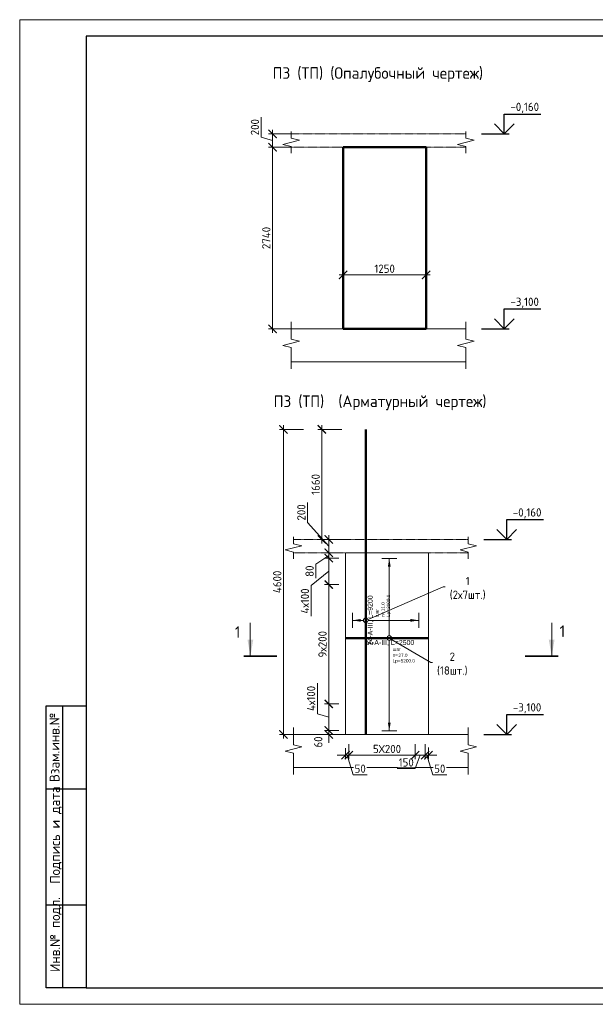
# Model space of a CAD drawing. Header units: millimetres. Extents: x 376598 to 1249954, y -318491 to -22134.
# Tile 96 of 256: x 619960 to 637319, y -317679 to -287979. Entities that reach past the tile are written whole.
import ezdxf
from ezdxf import colors
from ezdxf.entities.mleader import LeaderData, LeaderLine
from ezdxf.enums import TextEntityAlignment as Align
from ezdxf.math import Vec2, Vec3

# ---------------------------------------------------------------- set-up
doc = ezdxf.new("R2010")
doc.units = ezdxf.units.MM
doc.set_wipeout_variables(frame=1)
doc.linetypes.add('01 Штриховая _4 мм_', pattern=[6, 3.5, -2.5])
for name, color, linetype, lineweight in [('AF_Perekritie', 90, 'Continuous', 18), ('AF_Stena', 90, 'Continuous', 18), ('KR_Fundament', 253, 'Continuous', 18), ('АрмСтер', 2, 'Continuous', 50), ('Выноски', 20, 'Continuous', 20), ('подоснова', 151, 'Continuous', 5), ('РАЗМЕРЫ', 1, 'Continuous', 9), ('Текст', 7, 'Continuous', 25), ('ТОНКИЕ', 7, 'Continuous', 9)]:
    doc.layers.add(name, color=color, linetype=linetype, lineweight=lineweight)
doc.layers.add('АрмСтер_атрибуты', color=2, linetype='Continuous', lineweight=0, plot=False)
doc.layers.add('ТОЛСТЫЕ_ОСНОВНЫЕ', color=6, linetype='Continuous')
doc.styles.add('GOST-2.304_Type-B', font='GOST_Common.ttf')
doc.styles.get("Standard").update_dxf_attribs({"font": 'arial.ttf'})
doc.styles.add('style1', font='GOST_Common.ttf', dxfattribs={"height": 500})
doc.styles.add('Аннотативный', font='arial.ttf')
doc.dimstyles.new('мой 25', dxfattribs={"dimscale": 100, "dimtxt": 2.5, "dimasz": 2.5, "dimexe": 1.25, "dimexo": 0.625, "dimtad": 1, "dimdec": 0, "dimlfac": 0.5, "dimtxsty": 'GOST-2.304_Type-B', "dimblk": 'ARCHTICK', "dimcen": 2.5, "dimdle": 1.25, "dimaunit": 1, "dimadec": 1, "dimazin": 2, "dimtfac": 1, "dimtdec": 0, "dimtmove": 1, "dimatfit": 3, "dimfxl": 6, "dimfxlon": 1, "dimtfill": 1, "dimlwd": -1, "dimlwe": -1, "dimarcsym": 0})

# ---------------------------------------------------------------- blocks, each defined once
blk = doc.blocks.new('_None')
blk = doc.blocks.new('_ArchTick')
at = {"color": 0, "linetype": 'ByBlock', "const_width": 0.15}
blk.add_lwpolyline([(-0.5, -0.5), (0.5, 0.5)], dxfattribs=at)
blk = doc.blocks.new('*D439')
at = {"layer": 'DEFPOINTS', "color": 0, "lineweight": 0, "transparency": 16777216}
for p in [(629280, -303657), (629748, -303657), (629748, -304057)]:
    blk.add_point(p, dxfattribs=at)
at = {"layer": 'РАЗМЕРЫ', "color": 0, "linetype": 'Continuous', "transparency": 16777216}
for p, q in [((628641, -303142), (628641, -302542)), ((629280, -303857), (628641, -303142)), ((629280, -304182), (629280, -303532)), ((629686, -303657), (629155, -303657)), ((629686, -304057), (629155, -304057))]:
    blk.add_line(p, q, dxfattribs=at)
at = {"layer": 'РАЗМЕРЫ', "color": 0, "transparency": 16777216, "xscale": 250, "yscale": 250, "zscale": 250}
for p, rotation in [((629280, -303657), 90), ((629280, -304057), 270)]:
    blk.add_blockref('_ArchTick', p, dxfattribs=dict(at, rotation=rotation))
at = {"layer": 'РАЗМЕРЫ', "color": 0, "lineweight": 0, "transparency": 16777216, "insert": (628454, -302842), "char_height": 250, "attachment_point": 5, "rotation": 90, "style": 'GOST-2.304_Type-B', "bg_fill": 3, "box_fill_scale": 1.1, "bg_fill_color": 256, "bg_fill_true_color": 13158600, "bg_fill_transparency": 0}
blk.add_mtext('200', dxfattribs=at)
blk = doc.blocks.new('*D431')
at = {"layer": 'DEFPOINTS', "color": 0, "lineweight": 0, "transparency": 16777216}
for p in [(629715, -293880), (632215, -293880), (632215, -295678)]:
    blk.add_point(p, dxfattribs=at)
at = {"layer": 'РАЗМЕРЫ', "color": 0, "linetype": 'Continuous', "transparency": 16777216}
for p, q in [((629715, -295078), (629715, -295803)), ((632215, -295078), (632215, -295803)), ((629590, -295678), (632340, -295678))]:
    blk.add_line(p, q, dxfattribs=at)
at = {"layer": 'РАЗМЕРЫ', "color": 0, "transparency": 16777216, "xscale": 250, "yscale": 250, "zscale": 250, "rotation": 180}
blk.add_blockref('_ArchTick', (629715, -295678), dxfattribs=at)
at = {"layer": 'РАЗМЕРЫ', "color": 0, "transparency": 16777216, "xscale": 250, "yscale": 250, "zscale": 250}
blk.add_blockref('_ArchTick', (632215, -295678), dxfattribs=at)
at = {"layer": 'РАЗМЕРЫ', "color": 0, "lineweight": 0, "transparency": 16777216, "insert": (630965, -295491), "char_height": 250, "attachment_point": 5, "style": 'GOST-2.304_Type-B', "bg_fill": 3, "box_fill_scale": 1.1, "bg_fill_color": 256, "bg_fill_true_color": 13158600, "bg_fill_transparency": 0}
blk.add_mtext('1250', dxfattribs=at)
blk = doc.blocks.new('*D440')
at = {"layer": 'DEFPOINTS', "color": 0, "lineweight": 0, "transparency": 16777216}
for p in [(628505, -291424), (627586, -291824), (628505, -291824)]:
    blk.add_point(p, dxfattribs=at)
at = {"layer": 'РАЗМЕРЫ', "color": 0, "linetype": 'Continuous', "transparency": 16777216}
for p, q in [((627242, -291521), (627242, -290921)), ((627586, -291299), (627586, -291949)), ((627586, -291624), (627242, -291521)), ((628186, -291424), (627461, -291424)), ((628186, -291824), (627461, -291824))]:
    blk.add_line(p, q, dxfattribs=at)
at = {"layer": 'РАЗМЕРЫ', "color": 0, "transparency": 16777216, "xscale": 250, "yscale": 250, "zscale": 250}
for p, rotation in [((627586, -291424), 90), ((627586, -291824), 270)]:
    blk.add_blockref('_ArchTick', p, dxfattribs=dict(at, rotation=rotation))
at = {"layer": 'РАЗМЕРЫ', "color": 0, "lineweight": 0, "transparency": 16777216, "insert": (627054, -291221), "char_height": 250, "attachment_point": 5, "rotation": 90, "style": 'GOST-2.304_Type-B', "bg_fill": 3, "box_fill_scale": 1.1, "bg_fill_color": 256, "bg_fill_true_color": 13158600, "bg_fill_transparency": 0}
blk.add_mtext('200', dxfattribs=at)
blk = doc.blocks.new('*D441')
at = {"layer": 'DEFPOINTS', "color": 0, "lineweight": 0, "transparency": 16777216}
for p in [(628505, -291824), (627586, -297304), (629063, -297304)]:
    blk.add_point(p, dxfattribs=at)
at = {"layer": 'РАЗМЕРЫ', "color": 0, "linetype": 'Continuous', "transparency": 16777216}
for p, q in [((628186, -291824), (627461, -291824)), ((627586, -291699), (627586, -297429)), ((628186, -297304), (627461, -297304))]:
    blk.add_line(p, q, dxfattribs=at)
at = {"layer": 'РАЗМЕРЫ', "color": 0, "transparency": 16777216, "xscale": 250, "yscale": 250, "zscale": 250}
for p, rotation in [((627586, -291824), 90), ((627586, -297304), 270)]:
    blk.add_blockref('_ArchTick', p, dxfattribs=dict(at, rotation=rotation))
at = {"layer": 'РАЗМЕРЫ', "color": 0, "lineweight": 0, "transparency": 16777216, "insert": (627398, -294564), "char_height": 250, "attachment_point": 5, "rotation": 90, "style": 'GOST-2.304_Type-B', "bg_fill": 3, "box_fill_scale": 1.1, "bg_fill_color": 256, "bg_fill_true_color": 13158600, "bg_fill_transparency": 0}
blk.add_mtext('2740', dxfattribs=at)
blk = doc.blocks.new('*D432')
at = {"layer": 'DEFPOINTS', "color": 0, "lineweight": 0, "transparency": 16777216}
for p in [(629887, -309770), (631887, -309770), (629887, -310164)]:
    blk.add_point(p, dxfattribs=at)
at = {"layer": 'РАЗМЕРЫ', "color": 0, "linetype": 'Continuous', "transparency": 16777216}
for p, q in [((629887, -309832), (629887, -310289)), ((631887, -309832), (631887, -310289)), ((632012, -310164), (629762, -310164))]:
    blk.add_line(p, q, dxfattribs=at)
at = {"layer": 'РАЗМЕРЫ', "color": 0, "transparency": 16777216, "xscale": 250, "yscale": 250, "zscale": 250, "rotation": 180}
blk.add_blockref('_ArchTick', (629887, -310164), dxfattribs=at)
at = {"layer": 'РАЗМЕРЫ', "color": 0, "transparency": 16777216, "xscale": 250, "yscale": 250, "zscale": 250}
blk.add_blockref('_ArchTick', (631887, -310164), dxfattribs=at)
at = {"layer": 'РАЗМЕРЫ', "color": 0, "lineweight": 0, "transparency": 16777216, "insert": (631037, -309977), "char_height": 250, "attachment_point": 5, "style": 'GOST-2.304_Type-B', "bg_fill": 3, "box_fill_scale": 1.1, "bg_fill_color": 256, "bg_fill_true_color": 13158600, "bg_fill_transparency": 0}
blk.add_mtext('5Х200', dxfattribs=at)
blk = doc.blocks.new('*D433')
at = {"layer": 'DEFPOINTS', "color": 0, "lineweight": 0, "transparency": 16777216}
for p in [(629787, -309537, 1440), (629887, -309973), (629787, -310164)]:
    blk.add_point(p, dxfattribs=at)
at = {"layer": 'РАЗМЕРЫ', "color": 0, "linetype": 'Continuous', "transparency": 16777216}
for p, q in [((629787, -309954), (629787, -310289)), ((629887, -310036), (629887, -310289)), ((629787, -310164), (629537, -310164)), ((629887, -310164), (629787, -310164)), ((629887, -310164), (629787, -310164)), ((629837, -310164), (630015, -310758)), ((629887, -310164), (630137, -310164)), ((630015, -310758), (630440, -310758))]:
    blk.add_line(p, q, dxfattribs=at)
at = {"layer": 'РАЗМЕРЫ', "color": 0, "lineweight": 0, "transparency": 16777216, "insert": (630228, -310571), "char_height": 250, "attachment_point": 5, "style": 'GOST-2.304_Type-B', "bg_fill": 3, "box_fill_scale": 1.1, "bg_fill_color": 256, "bg_fill_true_color": 13158600, "bg_fill_transparency": 0}
blk.add_mtext('50', dxfattribs=at)
at = {"layer": 'РАЗМЕРЫ', "color": 0, "transparency": 16777216, "xscale": 250, "yscale": 250, "zscale": 250}
blk.add_blockref('_ArchTick', (629787, -310164), dxfattribs=at)
at = {"layer": 'РАЗМЕРЫ', "color": 0, "transparency": 16777216, "xscale": 250, "yscale": 250, "zscale": 250, "rotation": 180}
blk.add_blockref('_ArchTick', (629887, -310164), dxfattribs=at)
blk = doc.blocks.new('*D434')
at = {"layer": 'DEFPOINTS', "color": 0, "lineweight": 0, "transparency": 16777216}
for p in [(631887, -309770), (632187, -309770), (632187, -310164)]:
    blk.add_point(p, dxfattribs=at)
at = {"layer": 'РАЗМЕРЫ', "color": 0, "linetype": 'Continuous', "transparency": 16777216}
for p, q in [((631887, -309832), (631887, -310289)), ((632187, -309832), (632187, -310289)), ((631762, -310164), (632312, -310164)), ((632037, -310164), (631891, -310571)), ((631891, -310571), (631341, -310571))]:
    blk.add_line(p, q, dxfattribs=at)
at = {"layer": 'РАЗМЕРЫ', "color": 0, "transparency": 16777216, "xscale": 250, "yscale": 250, "zscale": 250}
blk.add_blockref('_ArchTick', (632187, -310164), dxfattribs=at)
at = {"layer": 'РАЗМЕРЫ', "color": 0, "lineweight": 0, "transparency": 16777216, "insert": (631616, -310383), "char_height": 250, "attachment_point": 5, "style": 'GOST-2.304_Type-B', "bg_fill": 3, "box_fill_scale": 1.1, "bg_fill_color": 256, "bg_fill_true_color": 13158600, "bg_fill_transparency": 0}
blk.add_mtext('150', dxfattribs=at)
at = {"layer": 'РАЗМЕРЫ', "color": 0, "transparency": 16777216, "xscale": 250, "yscale": 250, "zscale": 250, "rotation": 180}
blk.add_blockref('_ArchTick', (631887, -310164), dxfattribs=at)
blk = doc.blocks.new('*D435')
at = {"layer": 'DEFPOINTS', "color": 0, "lineweight": 0, "transparency": 16777216}
for p in [(632187, -309770), (632287, -309870), (632287, -310164)]:
    blk.add_point(p, dxfattribs=at)
at = {"layer": 'РАЗМЕРЫ', "color": 0, "linetype": 'Continuous', "transparency": 16777216}
for p, q in [((632187, -309832), (632187, -310289)), ((632287, -309932), (632287, -310289)), ((632187, -310164), (631937, -310164)), ((632187, -310164), (632287, -310164)), ((632187, -310164), (632287, -310164)), ((632237, -310164), (632415, -310758)), ((632287, -310164), (632537, -310164)), ((632415, -310758), (632840, -310758))]:
    blk.add_line(p, q, dxfattribs=at)
at = {"layer": 'РАЗМЕРЫ', "color": 0, "lineweight": 0, "transparency": 16777216, "insert": (632628, -310571), "char_height": 250, "attachment_point": 5, "style": 'GOST-2.304_Type-B', "bg_fill": 3, "box_fill_scale": 1.1, "bg_fill_color": 256, "bg_fill_true_color": 13158600, "bg_fill_transparency": 0}
blk.add_mtext('50', dxfattribs=at)
at = {"layer": 'РАЗМЕРЫ', "color": 0, "transparency": 16777216, "xscale": 250, "yscale": 250, "zscale": 250}
blk.add_blockref('_ArchTick', (632187, -310164), dxfattribs=at)
at = {"layer": 'РАЗМЕРЫ', "color": 0, "transparency": 16777216, "xscale": 250, "yscale": 250, "zscale": 250, "rotation": 180}
blk.add_blockref('_ArchTick', (632287, -310164), dxfattribs=at)
blk = doc.blocks.new('*U28')
at = {"layer": 'РАЗМЕРЫ'}
for p, q in [((112, 1200), (-112, 1200)), ((112, -1400), (-112, -1400))]:
    blk.add_line(p, q, dxfattribs=at)
at = {"layer": 'РАЗМЕРЫ', "ltscale": 15}
blk.add_line((0, -1400), (0, 1200), dxfattribs=at)
at = {"layer": 'РАЗМЕРЫ'}
for points in [[(0, 1200), (21, 1075), (-21, 1075)], [(0, -1400), (21, -1275), (-21, -1275)]]:
    blk.add_solid(points, dxfattribs=at)
at = {"layer": 'АрмСтер_атрибуты', "color": 215, "ltscale": 15, "style": 'Аннотативный'}
for s, p in [('шаг', (51, -194)), ('n=', (51, -285)), ('Lр=', (50, -368))]:
    blk.add_text(s, height=50, dxfattribs=at).set_placement(p)
at = {"layer": 'АрмСтер_атрибуты', "flags": 9}
for tag, p in [('МАССА', (-1034, -10)), ('ОБОЗНАЧЕНИЕ', (-1034, -124))]:
    blk.add_attdef(tag, p, '', height=75, dxfattribs=at)
at = {"layer": 'АрмСтер_атрибуты', "style": 'Аннотативный', "flags": 8}
blk.add_attdef('ПОЗ', (110, 30), '', height=75, dxfattribs=at)
at = {"layer": 'АрмСтер_атрибуты', "color": 215, "style": 'Аннотативный'}
for tag, p, flags in [('ШАГ', (191, -194), 10), ('КОЛ', (138, -285), 8), ('ШИРИНА', (173, -368), 8)]:
    blk.add_attdef(tag, p, '', height=50, dxfattribs=dict(at, flags=flags))
at = {"linetype": 'Continuous', "lineweight": 0}
blk.add_wipeout([(35, 0), (28, 21), (11, 33), (-11, 33), (-28, 21), (-35, 0), (-28, -21), (-11, -33), (11, -33), (28, -21)], dxfattribs=at)
at = {"color": 0, "linetype": 'ByBlock', "lineweight": -2, "ltscale": 100}
blk.add_line((-658, 0), (592, 0), dxfattribs=at)
at = {"layer": 'РАЗМЕРЫ'}
blk.add_circle((0, 0), 35, dxfattribs=at)
at = {"layer": 'АрмСтер_атрибуты', "style": 'Аннотативный', "flags": 8}
blk.add_attdef('НАИМЕНОВАНИЕ', text='', height=75, dxfattribs=at).set_placement((0, -29), align=Align.TOP_CENTER)
blk = doc.blocks.new('*U29')
at = {"layer": 'РАЗМЕРЫ'}
for p, q in [((112, 200), (-112, 200)), ((112, -800), (-112, -800))]:
    blk.add_line(p, q, dxfattribs=at)
at = {"layer": 'РАЗМЕРЫ', "ltscale": 15}
blk.add_line((0, -800), (0, 200), dxfattribs=at)
at = {"layer": 'РАЗМЕРЫ'}
for points in [[(0, 200), (21, 75), (-21, 75)], [(0, -800), (21, -675), (-21, -675)]]:
    blk.add_solid(points, dxfattribs=at)
at = {"layer": 'АрмСтер_атрибуты', "color": 215, "ltscale": 15, "style": 'Аннотативный'}
for s, p in [('шаг', (51, -194)), ('n=', (51, -285)), ('Lр=', (50, -368))]:
    blk.add_text(s, height=50, dxfattribs=at).set_placement(p)
at = {"layer": 'АрмСтер_атрибуты', "flags": 9}
for tag, p in [('МАССА', (-2096, -10)), ('ОБОЗНАЧЕНИЕ', (-2096, -124))]:
    blk.add_attdef(tag, p, '', height=75, dxfattribs=at)
at = {"layer": 'АрмСтер_атрибуты', "style": 'Аннотативный', "flags": 8}
blk.add_attdef('ПОЗ', (110, 30), '', height=75, dxfattribs=at)
at = {"layer": 'АрмСтер_атрибуты', "color": 215, "style": 'Аннотативный'}
for tag, p, flags in [('ШАГ', (191, -194), 10), ('КОЛ', (138, -285), 8), ('ШИРИНА', (173, -368), 8)]:
    blk.add_attdef(tag, p, '', height=50, dxfattribs=dict(at, flags=flags))
at = {"linetype": 'Continuous', "lineweight": 0}
blk.add_wipeout([(35, 0), (28, 21), (11, 33), (-11, 33), (-28, 21), (-35, 0), (-28, -21), (-11, -33), (11, -33), (28, -21)], dxfattribs=at)
at = {"color": 0, "linetype": 'ByBlock', "lineweight": -2, "ltscale": 100}
blk.add_line((-1720, 0), (2880, 0), dxfattribs=at)
at = {"layer": 'РАЗМЕРЫ'}
blk.add_circle((0, 0), 35, dxfattribs=at)
at = {"layer": 'АрмСтер_атрибуты', "style": 'Аннотативный', "flags": 8}
blk.add_attdef('НАИМЕНОВАНИЕ', text='', height=75, dxfattribs=at).set_placement((0, -29), align=Align.TOP_CENTER)
blk = doc.blocks.new('*D424')
at = {"layer": 'DEFPOINTS', "color": 0, "lineweight": 0, "transparency": 16777216}
for p in [(629280, -304057), (629417, -304057), (629645, -304217)]:
    blk.add_point(p, dxfattribs=at)
at = {"layer": 'РАЗМЕРЫ', "color": 0, "linetype": 'Continuous', "transparency": 16777216}
for p, q in [((629354, -304057), (629155, -304057)), ((629280, -304342), (629280, -303932)), ((629280, -304137), (628890, -304401)), ((628890, -304401), (628890, -304826)), ((629582, -304217), (629155, -304217))]:
    blk.add_line(p, q, dxfattribs=at)
at = {"layer": 'РАЗМЕРЫ', "color": 0, "transparency": 16777216, "xscale": 250, "yscale": 250, "zscale": 250}
for p, rotation in [((629280, -304057), 90), ((629280, -304217), 270)]:
    blk.add_blockref('_ArchTick', p, dxfattribs=dict(at, rotation=rotation))
at = {"layer": 'РАЗМЕРЫ', "color": 0, "lineweight": 0, "transparency": 16777216, "insert": (628702, -304613), "char_height": 250, "attachment_point": 5, "rotation": 90, "style": 'GOST-2.304_Type-B', "bg_fill": 3, "box_fill_scale": 1.1, "bg_fill_color": 256, "bg_fill_true_color": 13158600, "bg_fill_transparency": 0}
blk.add_mtext('80', dxfattribs=at)
blk = doc.blocks.new('*D425')
at = {"layer": 'DEFPOINTS', "color": 0, "lineweight": 0, "transparency": 16777216}
for p in [(629645, -308617), (629280, -309417), (629645, -309417)]:
    blk.add_point(p, dxfattribs=at)
at = {"layer": 'РАЗМЕРЫ', "color": 0, "linetype": 'Continuous', "transparency": 16777216}
for p, q in [((628936, -308914), (628936, -307989)), ((629280, -308492), (629280, -309542)), ((629582, -308617), (629155, -308617)), ((629280, -309017), (628936, -308914)), ((629582, -309417), (629155, -309417))]:
    blk.add_line(p, q, dxfattribs=at)
at = {"layer": 'РАЗМЕРЫ', "color": 0, "transparency": 16777216, "xscale": 250, "yscale": 250, "zscale": 250}
for p, rotation in [((629280, -308617), 90), ((629280, -309417), 270)]:
    blk.add_blockref('_ArchTick', p, dxfattribs=dict(at, rotation=rotation))
at = {"layer": 'РАЗМЕРЫ', "color": 0, "lineweight": 0, "transparency": 16777216, "insert": (628748, -308452), "char_height": 250, "attachment_point": 5, "rotation": 90, "style": 'GOST-2.304_Type-B', "bg_fill": 3, "box_fill_scale": 1.1, "bg_fill_color": 256, "bg_fill_true_color": 13158600, "bg_fill_transparency": 0}
blk.add_mtext('4х100', dxfattribs=at)
blk = doc.blocks.new('*D426')
at = {"layer": 'DEFPOINTS', "color": 0, "lineweight": 0, "transparency": 16777216}
for p in [(629280, -305017), (629645, -305017), (629645, -308617)]:
    blk.add_point(p, dxfattribs=at)
at = {"layer": 'РАЗМЕРЫ', "color": 0, "linetype": 'Continuous', "transparency": 16777216}
for p, q in [((629582, -305017), (629155, -305017)), ((629280, -308742), (629280, -304892)), ((629582, -308617), (629155, -308617))]:
    blk.add_line(p, q, dxfattribs=at)
at = {"layer": 'РАЗМЕРЫ', "color": 0, "transparency": 16777216, "xscale": 250, "yscale": 250, "zscale": 250}
for p, rotation in [((629280, -305017), 90), ((629280, -308617), 270)]:
    blk.add_blockref('_ArchTick', p, dxfattribs=dict(at, rotation=rotation))
at = {"layer": 'РАЗМЕРЫ', "color": 0, "lineweight": 0, "transparency": 16777216, "insert": (629092, -306817), "char_height": 250, "attachment_point": 5, "rotation": 90, "style": 'GOST-2.304_Type-B', "bg_fill": 3, "box_fill_scale": 1.1, "bg_fill_color": 256, "bg_fill_true_color": 13158600, "bg_fill_transparency": 0}
blk.add_mtext('9х200', dxfattribs=at)
blk = doc.blocks.new('*D427')
at = {"layer": 'DEFPOINTS', "color": 0, "lineweight": 0, "transparency": 16777216}
for p in [(629645, -304217), (629280, -305017), (629543, -305017)]:
    blk.add_point(p, dxfattribs=at)
at = {"layer": 'РАЗМЕРЫ', "color": 0, "linetype": 'Continuous', "transparency": 16777216}
for p, q in [((629280, -304092), (629280, -305142)), ((629582, -304217), (629155, -304217)), ((629280, -304617), (628748, -305050)), ((629480, -305017), (629155, -305017)), ((628748, -305050), (628748, -305975))]:
    blk.add_line(p, q, dxfattribs=at)
at = {"layer": 'РАЗМЕРЫ', "color": 0, "transparency": 16777216, "xscale": 250, "yscale": 250, "zscale": 250}
for p, rotation in [((629280, -304217), 90), ((629280, -305017), 270)]:
    blk.add_blockref('_ArchTick', p, dxfattribs=dict(at, rotation=rotation))
at = {"layer": 'РАЗМЕРЫ', "color": 0, "lineweight": 0, "transparency": 16777216, "insert": (628561, -305513), "char_height": 250, "attachment_point": 5, "rotation": 90, "style": 'GOST-2.304_Type-B', "bg_fill": 3, "box_fill_scale": 1.1, "bg_fill_color": 256, "bg_fill_true_color": 13158600, "bg_fill_transparency": 0}
blk.add_mtext('4х100', dxfattribs=at)
blk = doc.blocks.new('*D428')
at = {"layer": 'DEFPOINTS', "color": 0, "lineweight": 0, "transparency": 16777216}
for p in [(629645, -309417), (629280, -309537), (629400, -309537)]:
    blk.add_point(p, dxfattribs=at)
at = {"layer": 'РАЗМЕРЫ', "color": 0, "linetype": 'Continuous', "transparency": 16777216}
for p, q in [((629280, -309417), (629280, -309167)), ((629582, -309417), (629155, -309417)), ((629280, -309417), (629280, -309537)), ((629337, -309537), (629155, -309537)), ((629280, -309537), (629280, -309787))]:
    blk.add_line(p, q, dxfattribs=at)
at = {"layer": 'РАЗМЕРЫ', "color": 0, "lineweight": 0, "transparency": 16777216, "insert": (628963, -309766), "char_height": 250, "attachment_point": 5, "rotation": 90, "style": 'GOST-2.304_Type-B', "bg_fill": 3, "box_fill_scale": 1.1, "bg_fill_color": 256, "bg_fill_true_color": 13158600, "bg_fill_transparency": 0}
blk.add_mtext('60', dxfattribs=at)
at = {"layer": 'РАЗМЕРЫ', "color": 0, "transparency": 16777216, "xscale": 250, "yscale": 250, "zscale": 250}
for p, rotation in [((629280, -309417), 270), ((629280, -309537), 90)]:
    blk.add_blockref('_ArchTick', p, dxfattribs=dict(at, rotation=rotation))
blk = doc.blocks.new('*U56')
at = {"layer": 'ТОЛСТЫЕ_ОСНОВНЫЕ'}
for p, q in [((8, 5), (8, 90)), ((8, 90), (20, 90)), ((13, 5), (13, 90)), ((8, 65), (20, 65)), ((8, 30), (20, 30)), ((20, 5), (8, 5))]:
    blk.add_line(p, q, dxfattribs=at)
at = {"layer": 'ТОЛСТЫЕ_ОСНОВНЫЕ', "color": 6}
blk.add_lwpolyline([(20, 5), (415, 5), (415, 292), (20, 292)], close=True, dxfattribs=at)
at = {"layer": 'ТОНКИЕ'}
blk.add_lwpolyline([(0, 0), (420, 0), (420, 297), (0, 297)], close=True, dxfattribs=at)
at = {"layer": 'Текст', "style": 'style1'}
for s, p in [('Взам.инв.№', (10.5, 77.5)), ('Подпись и дата', (10.89, 51.06)), ('Инв.№ подл.', (10.89, 21.06))]:
    blk.add_text(s, height=3, rotation=90, dxfattribs=at).set_placement(p, align=Align.MIDDLE)
blk = doc.blocks.new('*D443')
at = {"layer": 'DEFPOINTS', "color": 0, "lineweight": 0, "transparency": 16777216}
for p in [(630395, -300337), (627915, -309537), (630130, -309537)]:
    blk.add_point(p, dxfattribs=at)
at = {"layer": 'РАЗМЕРЫ', "color": 0, "linetype": 'Continuous', "transparency": 16777216}
for p, q in [((627915, -300212), (627915, -309662)), ((628515, -300337), (627790, -300337)), ((628515, -309537), (627790, -309537))]:
    blk.add_line(p, q, dxfattribs=at)
at = {"layer": 'РАЗМЕРЫ', "color": 0, "transparency": 16777216, "xscale": 250, "yscale": 250, "zscale": 250}
for p, rotation in [((627915, -300337), 90), ((627915, -309537), 270)]:
    blk.add_blockref('_ArchTick', p, dxfattribs=dict(at, rotation=rotation))
at = {"layer": 'РАЗМЕРЫ', "color": 0, "lineweight": 0, "transparency": 16777216, "insert": (627727, -304937), "char_height": 250, "attachment_point": 5, "rotation": 90, "style": 'GOST-2.304_Type-B', "bg_fill": 3, "box_fill_scale": 1.1, "bg_fill_color": 256, "bg_fill_true_color": 13158600, "bg_fill_transparency": 0}
blk.add_mtext('4600', dxfattribs=at)
blk = doc.blocks.new('*D446')
at = {"layer": 'DEFPOINTS', "color": 0, "lineweight": 0, "transparency": 16777216}
for p in [(629073, -300337), (630188, -300337), (629541, -303657)]:
    blk.add_point(p, dxfattribs=at)
at = {"layer": 'РАЗМЕРЫ', "color": 0, "linetype": 'Continuous', "transparency": 16777216}
for p, q in [((629073, -303782), (629073, -300212)), ((629673, -300337), (628948, -300337)), ((629479, -303657), (628948, -303657))]:
    blk.add_line(p, q, dxfattribs=at)
at = {"layer": 'РАЗМЕРЫ', "color": 0, "transparency": 16777216, "xscale": 250, "yscale": 250, "zscale": 250}
for p, rotation in [((629073, -300337), 90), ((629073, -303657), 270)]:
    blk.add_blockref('_ArchTick', p, dxfattribs=dict(at, rotation=rotation))
at = {"layer": 'РАЗМЕРЫ', "color": 0, "lineweight": 0, "transparency": 16777216, "insert": (628885, -301997), "char_height": 250, "attachment_point": 5, "rotation": 90, "style": 'GOST-2.304_Type-B', "bg_fill": 3, "box_fill_scale": 1.1, "bg_fill_color": 256, "bg_fill_true_color": 13158600, "bg_fill_transparency": 0}
blk.add_mtext('1660', dxfattribs=at)

msp = doc.modelspace()

# ---------------------------------------------------------------- hatches: boundary and pattern name
at = {"layer": 'Выноски'}
for points in [[(626916.2, -307175.2), (627004.4, -306675.2), (626828.1, -306675.2)], [(636003, -307175.2), (636091.1, -306675.2), (635914.8, -306675.2)]]:
    msp.add_hatch(color=256, dxfattribs=at).paths.add_polyline_path(points, flags=0)

# ---------------------------------------------------------------- linework, layer by layer
for points in [[(634573.9, -290823.7), (635679.2, -290823.7)], [(634573.9, -291423.7), (634573.9, -290823.7)], [(634873.9, -291123.7), (634573.9, -291423.7), (634273.9, -291123.7)], [(633889.4, -291423.7), (634723.9, -291423.7)], [(634573.9, -296703.7), (635679.2, -296703.7)], [(634573.9, -297303.7), (634573.9, -296703.7)], [(634873.9, -297003.7), (634573.9, -297303.7), (634273.9, -297003.7)], [(633889.4, -297303.7), (634723.9, -297303.7)], [(634646.1, -303057.2), (635751.4, -303057.2)], [(634646.1, -303657.2), (634646.1, -303057.2)], [(634946.1, -303357.2), (634646.1, -303657.2), (634346.1, -303357.2)], [(633961.5, -303657.2), (634796.1, -303657.2)], [(634646.1, -308937.2), (635751.4, -308937.2)], [(634646.1, -309537.2), (634646.1, -308937.2)], [(634946.1, -309237.2), (634646.1, -309537.2), (634346.1, -309237.2)], [(633961.5, -309537.2), (634796.1, -309537.2)]]:
    msp.add_lwpolyline(points)
at = {"layer": 'AF_Perekritie', "linetype": '01 Штриховая _4 мм_', "lineweight": 9}
for p, q in [((633334.9, -291423.7), (628144.1, -291423.7)), ((633335, -291423.7), (633416.4, -291423.7)), ((628144.1, -291823.7), (633334.9, -291823.7)), ((633416.4, -291823.7), (633335, -291823.7)), ((633407.2, -303657.2), (633488.5, -303657.2)), ((633488.5, -304057.2), (633407.2, -304057.2))]:
    msp.add_line(p, q, dxfattribs=at)
at = {"layer": 'AF_Stena', "lineweight": 50}
for p, q in [((632214.9, -291823.7), (629714.9, -291823.7)), ((629714.9, -291823.7), (629714.9, -297303.7)), ((632214.9, -297303.7), (632214.9, -291823.7)), ((629714.9, -297303.7), (632214.9, -297303.7))]:
    msp.add_line(p, q, dxfattribs=at)
at = {"layer": 'AF_Stena', "lineweight": 20}
msp.add_line((632287, -309537.2), (632287, -304057.2), dxfattribs=at)
for points in [[(628144.1, -291498.7), (628144.1, -291348.7)], [(633416.4, -291498.7), (633416.4, -291348.7)], [(628394.1, -291616.2), (627894.1, -291741.2)], [(628144.1, -291498.7), (628144.1, -291553.7)], [(628144.1, -291553.7), (628394.1, -291616.2)], [(633666.4, -291616.2), (633166.4, -291741.2)], [(633416.4, -291498.7), (633416.4, -291553.7)], [(633416.4, -291553.7), (633666.4, -291616.2)], [(627894.1, -291741.2), (628144.1, -291803.7)], [(628144.1, -291803.7), (628144.1, -291858.7)], [(628144.1, -291858.7), (628144.1, -292008.7)], [(633166.4, -291741.2), (633416.4, -291803.7)], [(633416.4, -291803.7), (633416.4, -291858.7)], [(633416.4, -291858.7), (633416.4, -292008.7)], [(628144.1, -297563.3), (628144.1, -297091.5)], [(633416.4, -297563.3), (633416.4, -297091.5)], [(628144.1, -297563.3), (628144.1, -297618.3)], [(633416.4, -297563.3), (633416.4, -297618.3)], [(628394.1, -297680.8), (627894.1, -297805.8)], [(627894.1, -297805.8), (628144.1, -297868.3)], [(628144.1, -297618.3), (628394.1, -297680.8)], [(628144.1, -297868.3), (628144.1, -297923.3)], [(633666.4, -297680.8), (633166.4, -297805.8)], [(633166.4, -297805.8), (633416.4, -297868.3)], [(633416.4, -297618.3), (633666.4, -297680.8)], [(633416.4, -297868.3), (633416.4, -297923.3)], [(628144.1, -297923.3), (628144.1, -298509)], [(633416.4, -297923.3), (633416.4, -298509)], [(633488.5, -303732.2), (633488.5, -303582.2)], [(633488.5, -303732.2), (633488.5, -303787.2)], [(633488.5, -303787.2), (633738.5, -303849.7)], [(633738.5, -303849.7), (633238.5, -303974.7)], [(633238.5, -303974.7), (633488.5, -304037.2)], [(633488.5, -304037.2), (633488.5, -304092.2)], [(633488.5, -304092.2), (633488.5, -304242.2)], [(628216.2, -309796.8), (628216.2, -309325)], [(633488.5, -309796.8), (633488.5, -309325)], [(628466.2, -309914.3), (627966.2, -310039.3)], [(627966.2, -310039.3), (628216.2, -310101.8)], [(628216.2, -309796.8), (628216.2, -309851.8)], [(628216.2, -309851.8), (628466.2, -309914.3)], [(633738.5, -309914.3), (633238.5, -310039.3)], [(633238.5, -310039.3), (633488.5, -310101.8)], [(633488.5, -309796.8), (633488.5, -309851.8)], [(633488.5, -309851.8), (633738.5, -309914.3)], [(628216.2, -310101.8), (628216.2, -310156.8)], [(628216.2, -310156.8), (628216.2, -310742.5)], [(633488.5, -310101.8), (633488.5, -310156.8)], [(633488.5, -310156.8), (633488.5, -310742.5)]]:
    msp.add_lwpolyline(points, dxfattribs=at)
at = {"layer": 'KR_Fundament', "lineweight": 9}
for p, q in [((633416.4, -297303.7), (628144.1, -297303.7)), ((628144.1, -298303.7), (633416.4, -298303.7)), ((633488.5, -309537.2), (628216.2, -309537.2)), ((628216.2, -310537.2), (633488.5, -310537.2))]:
    msp.add_line(p, q, dxfattribs=at)
at = {"layer": 'Выноски'}
for p, q in [((626913.1, -307175.2), (626913.1, -306175.2)), ((636003, -307175.2), (636003, -306175.2))]:
    msp.add_line(p, q, dxfattribs=at)
for points in [[(627716.2, -307175.2, 50, 50, 0), (626716.2, -307175.2, 50, 50, 0)], [(635203, -307175.2, 50, 50, 0), (636203, -307175.2, 50, 50, 0)]]:
    msp.add_lwpolyline(points, format="xyseb", dxfattribs=at)

# ---------------------------------------------------------------- texts
at = {"style": 'GOST-2.304_Type-B'}
for s, p in [('-0,160', (634759.8, -290733.7)), ('-3,100', (634759.8, -296613.7)), ('-0,160', (634832, -302967.2)), ('-3,100', (634832, -308847.2))]:
    msp.add_text(s, height=250, dxfattribs=at).set_placement(p)
at = {"layer": 'Выноски', "style": 'GOST-2.304_Type-B'}
for p in [(626448.9, -306623.4), (636242.3, -306598.3)]:
    msp.add_text('1', height=350, dxfattribs=at).set_placement(p)
at = {"layer": 'РАЗМЕРЫ', "char_height": 350, "attachment_point": 5, "style": 'GOST-2.304_Type-B'}
for s, width, insert in [('П3 (ТП) (Опалубочный чертеж)', 9816.088, (630761.8, -289635.3)), ('П3 (ТП)  (Арматурный чертеж)', 10326.693, (630827.9, -299535.8))]:
    msp.add_mtext_dynamic_manual_height_columns(s, width=width, gutter_width=625, heights=[0], dxfattribs=dict(at, insert=insert))

# ---------------------------------------------------------------- dimensions: what is measured, and where the dimension line sits
at = {"layer": 'РАЗМЕРЫ', "lineweight": 0}
dim = msp.add_linear_dim(base=(629279.6, -303657.2), p1=(629748.2, -304057.2), p2=(629748.2, -303657.2), angle=90, dimstyle='мой 25', dxfattribs=at)
dim.commit()
dim.dimension.update_dxf_attribs({"geometry": '*D439', "text_midpoint": (628641, -303079.9), "dimtype": 160})
dim = msp.add_linear_dim(base=(629887, -310164.4, -1440), p1=(631887, -309769.6, -1440), p2=(629887, -309769.6, -1440), angle=180, text='5Х200', dimstyle='мой 25', dxfattribs=at)
dim.commit()
dim.dimension.update_dxf_attribs({"geometry": '*D432', "text_midpoint": (631037, -310164.4, -1440), "dimtype": 160})

# ---------------------------------------------------------------- leaders
at = {"layer": 'подоснова'}
ml = msp.add_multileader_mtext('Standard', dxfattribs=at)
ml.set_content('1 (2х7шт.)', color=256, style='GOST-2.304_Type-B')
ml.set_leader_properties(color=256, linetype='ByLayer', lineweight=15)
ml.set_arrow_properties(name='NONE')
ml.build(insert=Vec2(0, 0))
ml.multileader.update_dxf_attribs({"text_left_attachment_type": 6, "text_right_attachment_type": 6, "dogleg_length": 10, "arrow_head_size": 18})
ctx = ml.context
ctx.base_point, ctx.char_height, ctx.arrow_head_size, ctx.landing_gap_size, ctx.plane_origin = Vec3(632744.6, -305084), 250, 18, 20, Vec3(629991, -303781.5)
ctx.left_attachment, ctx.right_attachment, ctx.text_align_type = 6, 6, 1
notes = []
notes.append((ctx, [(0, (1, 1, 0), (632734.6, -305084), (1, 0), 10, [(0, [(630394.9, -306097.2)], 0, [])])]))
ctx.mtext.insert, ctx.mtext.width, ctx.mtext.alignment, ctx.mtext.flow_direction = Vec3(633469.9, -304784), 22.898, 2, 5
ml = msp.add_multileader_mtext('Standard', dxfattribs=at)
ml.set_content('2 (18шт.)', color=256, style='GOST-2.304_Type-B')
ml.set_leader_properties(color=256, linetype='ByLayer', lineweight=15)
ml.set_arrow_properties(name='NONE')
ml.build(insert=Vec2(0, 0))
ml.multileader.update_dxf_attribs({"text_left_attachment_type": 6, "text_right_attachment_type": 6, "dogleg_length": 10, "arrow_head_size": 18})
ctx = ml.context
ctx.base_point, ctx.char_height, ctx.arrow_head_size, ctx.landing_gap_size, ctx.plane_origin = Vec3(632367.7, -307368.6), 250, 18, 20, Vec3(630264.9, -306822.5)
ctx.left_attachment, ctx.right_attachment, ctx.text_align_type = 6, 6, 1
notes.append((ctx, [(0, (1, 1, 0), (632357.7, -307368.6), (1, 0), 10, [(0, [(631105.4, -306631.6)], 0, [])])]))
ctx.mtext.insert, ctx.mtext.width, ctx.mtext.alignment, ctx.mtext.flow_direction = Vec3(633005.5, -307068.6), 22.898, 2, 5
for ctx, leaders in notes:
    for number, flags, end, landing, length, lines in leaders:
        leader = LeaderData()
        leader.index, (leader.has_last_leader_line, leader.has_dogleg_vector, leader.attachment_direction) = number, flags
        leader.last_leader_point, leader.dogleg_vector, leader.dogleg_length = Vec3(end), Vec3(landing), length
        for number, points, colour, breaks in lines:
            line = LeaderLine()
            line.index, line.vertices, line.color, line.breaks = number, Vec3.list(points), colors.encode_raw_color(colour), breaks
            leader.lines.append(line)
        ctx.leaders.append(leader)

# ---------------------------------------------------------------- next in the draw order: linework, layer by layer
at = {"layer": 'AF_Perekritie', "linetype": '01 Штриховая _4 мм_', "lineweight": 9}
for p, q in [((633407.1, -303657.2), (628216.2, -303657.2)), ((628216.2, -304057.2), (633407.1, -304057.2))]:
    msp.add_line(p, q, dxfattribs=at)
at = {"layer": 'AF_Stena', "lineweight": 20}
for p, q in [((632287, -304057.2), (629787, -304057.2)), ((629787, -304057.2), (629787, -309537.2))]:
    msp.add_line(p, q, dxfattribs=at)
for points in [[(628216.2, -303732.2), (628216.2, -303582.2)], [(628216.2, -303732.2), (628216.2, -303787.2)], [(628216.2, -303787.2), (628466.2, -303849.7)], [(628466.2, -303849.7), (627966.2, -303974.7)], [(627966.2, -303974.7), (628216.2, -304037.2)], [(628216.2, -304037.2), (628216.2, -304092.2)], [(628216.2, -304092.2), (628216.2, -304242.2)]]:
    msp.add_lwpolyline(points, dxfattribs=at)

# ---------------------------------------------------------------- next in the draw order: dimensions: what is measured, and where the dimension line sits
at = {"layer": 'РАЗМЕРЫ', "lineweight": 0}
dim = msp.add_linear_dim(base=(627585.6, -291823.7), p1=(628504.6, -291423.7), p2=(628504.6, -291823.7), angle=90, dimstyle='мой 25', dxfattribs=at)
dim.commit()
dim.dimension.update_dxf_attribs({"geometry": '*D440', "text_midpoint": (627054.3, -291458)})
dim = msp.add_linear_dim(base=(632214.9, -295678.4), p1=(629714.9, -293880.4), p2=(632214.9, -293880.4), dimstyle='мой 25', dxfattribs=at)
dim.commit()
dim.dimension.update_dxf_attribs({"geometry": '*D431', "text_midpoint": (630964.9, -295490.9)})
dim = msp.add_linear_dim(base=(632187, -310164.4, -1440), p1=(631887, -309769.6, -1440), p2=(632187, -309769.6, -1440), angle=180, dimstyle='мой 25', dxfattribs=at)
dim.commit()
dim.dimension.update_dxf_attribs({"geometry": '*D434', "text_midpoint": (631828.5, -310570.6, -1440), "dimtype": 160})

# ---------------------------------------------------------------- next in the draw order: dimensions: what is measured, and where the dimension line sits
for base, p1, p2, angle, picture, middle in [((627585.6, -297303.7), (628504.6, -291823.7), (629063.2, -297303.7), 90, '*D441', (627398.1, -294563.7)), ((632287, -310164.4, -1440), (632187, -309769.6, -1440), (632287, -309869.6, -1440), 180, '*D435', (632477.6, -310570.6, -1440))]:
    dim = msp.add_linear_dim(base=base, p1=p1, p2=p2, angle=angle, dimstyle='мой 25', dxfattribs=at)
    dim.commit()
    dim.dimension.update_dxf_attribs({"geometry": picture, "text_midpoint": middle})
dim = msp.add_linear_dim(base=(629787, -310164.4, -1440), p1=(629887, -309973.1, -1440), p2=(629787, -309537.2), dimstyle='мой 25', dxfattribs=at)
dim.commit()
dim.dimension.update_dxf_attribs({"geometry": '*D433', "text_midpoint": (630077.6, -310570.6, -1440)})

# ---------------------------------------------------------------- next in the draw order: block references
at = {"layer": 'АрмСтер', "ltscale": 15}
ref = msp.add_blockref('*U28', (631105.4, -306631.6), dxfattribs=dict(at, xscale=2, yscale=2, zscale=2))
ref.add_attrib('НАИМЕНОВАНИЕ', '24-A-III, L=2500', dxfattribs={"layer": 'АрмСтер_атрибуты', "height": 150, "style": 'Аннотативный', "flags": 8}).set_placement((631105.4, -306690.2), align=Align.TOP_CENTER)
ref.add_attrib('КОЛ', '27.0', (631381.5, -307201.8), dxfattribs={"layer": 'АрмСтер_атрибуты', "color": 215, "height": 100, "style": 'Аннотативный', "flags": 8})
ref.add_attrib('ШИРИНА', '5200.0', (631451.2, -307367.2), dxfattribs={"layer": 'АрмСтер_атрибуты', "color": 215, "height": 100, "style": 'Аннотативный', "flags": 8})

# ---------------------------------------------------------------- next in the draw order: block references
ref = msp.add_blockref('*U29', (630394.9, -306097.2), dxfattribs=dict(at, xscale=2, yscale=2, zscale=2, rotation=90))
ref.add_attrib('НАИМЕНОВАНИЕ', '24-A-III, L=9200', dxfattribs={"layer": 'АрмСтер_атрибуты', "height": 150, "rotation": 90, "style": 'Аннотативный', "flags": 8}).set_placement((630453.5, -306097.2), align=Align.TOP_CENTER)
ref.add_attrib('КОЛ', '11.0', (630965.1, -305821.1), dxfattribs={"layer": 'АрмСтер_атрибуты', "color": 215, "height": 100, "rotation": 90, "style": 'Аннотативный', "flags": 8})
ref.add_attrib('ШИРИНА', '2000.0', (631130.5, -305751.4), dxfattribs={"layer": 'АрмСтер_атрибуты', "color": 215, "height": 100, "rotation": 90, "style": 'Аннотативный', "flags": 8})

# ---------------------------------------------------------------- next in the draw order: dimensions: what is measured, and where the dimension line sits
at = {"layer": 'РАЗМЕРЫ', "lineweight": 0}
dim = msp.add_linear_dim(base=(629279.6, -304057.2), p1=(629644.9, -304217.2), p2=(629416.7, -304057.2), angle=90, dimstyle='мой 25', dxfattribs=at)
dim.commit()
dim.dimension.update_dxf_attribs({"geometry": '*D424', "text_midpoint": (628889.7, -304463.4), "dimtype": 160})
dim = msp.add_linear_dim(base=(629279.6, -309417.2), p1=(629644.9, -308617.2), p2=(629644.9, -309417.2), angle=90, text='4х100', dimstyle='мой 25', dxfattribs=at)
dim.commit()
dim.dimension.update_dxf_attribs({"geometry": '*D425', "text_midpoint": (628748.3, -308851.6)})

# ---------------------------------------------------------------- next in the draw order: dimensions: what is measured, and where the dimension line sits
dim = msp.add_linear_dim(base=(629279.6, -305017.2), p1=(629644.9, -308617.2), p2=(629644.9, -305017.2), angle=90, text='9х200', dimstyle='мой 25', dxfattribs=at)
dim.commit()
dim.dimension.update_dxf_attribs({"geometry": '*D426', "text_midpoint": (629092.1, -306817.2)})
dim = msp.add_linear_dim(base=(629279.6, -309537.2), p1=(629644.9, -309417.2), p2=(629399.6, -309537.2), angle=90, dimstyle='мой 25', dxfattribs=at)
dim.commit()
dim.dimension.update_dxf_attribs({"geometry": '*D428', "text_midpoint": (629150.3, -309766), "dimtype": 160})

# ---------------------------------------------------------------- next in the draw order: dimensions: what is measured, and where the dimension line sits
dim = msp.add_linear_dim(base=(629279.6, -305017.2), p1=(629644.9, -304217.2), p2=(629542.8, -305017.2), angle=90, text='4х100', dimstyle='мой 25', dxfattribs=at)
dim.commit()
dim.dimension.update_dxf_attribs({"geometry": '*D427', "text_midpoint": (628748.3, -305113), "dimtype": 160})

# ---------------------------------------------------------------- next in the draw order: block references
at = {"xscale": 100, "yscale": 100, "zscale": 100}
msp.add_blockref('*U56', (619959.6, -317678.9), dxfattribs=at)

# ---------------------------------------------------------------- next in the draw order: dimensions: what is measured, and where the dimension line sits
at = {"layer": 'РАЗМЕРЫ', "lineweight": 0}
dim = msp.add_linear_dim(base=(627914.9, -309537.2), p1=(630394.9, -300337.2), p2=(630130, -309537.2), angle=90, dimstyle='мой 25', dxfattribs=at)
dim.commit()
dim.dimension.update_dxf_attribs({"geometry": '*D443', "text_midpoint": (627727.4, -304937.2)})

# ---------------------------------------------------------------- next in the draw order: dimensions: what is measured, and where the dimension line sits
dim = msp.add_linear_dim(base=(629072.6, -300337.2), p1=(629541.3, -303657.2), p2=(630187.9, -300337.2), angle=90, dimstyle='мой 25', dxfattribs=at)
dim.commit()
dim.dimension.update_dxf_attribs({"geometry": '*D446', "text_midpoint": (628885.1, -301997.2)})

doc.saveas('drawing.dxf')
